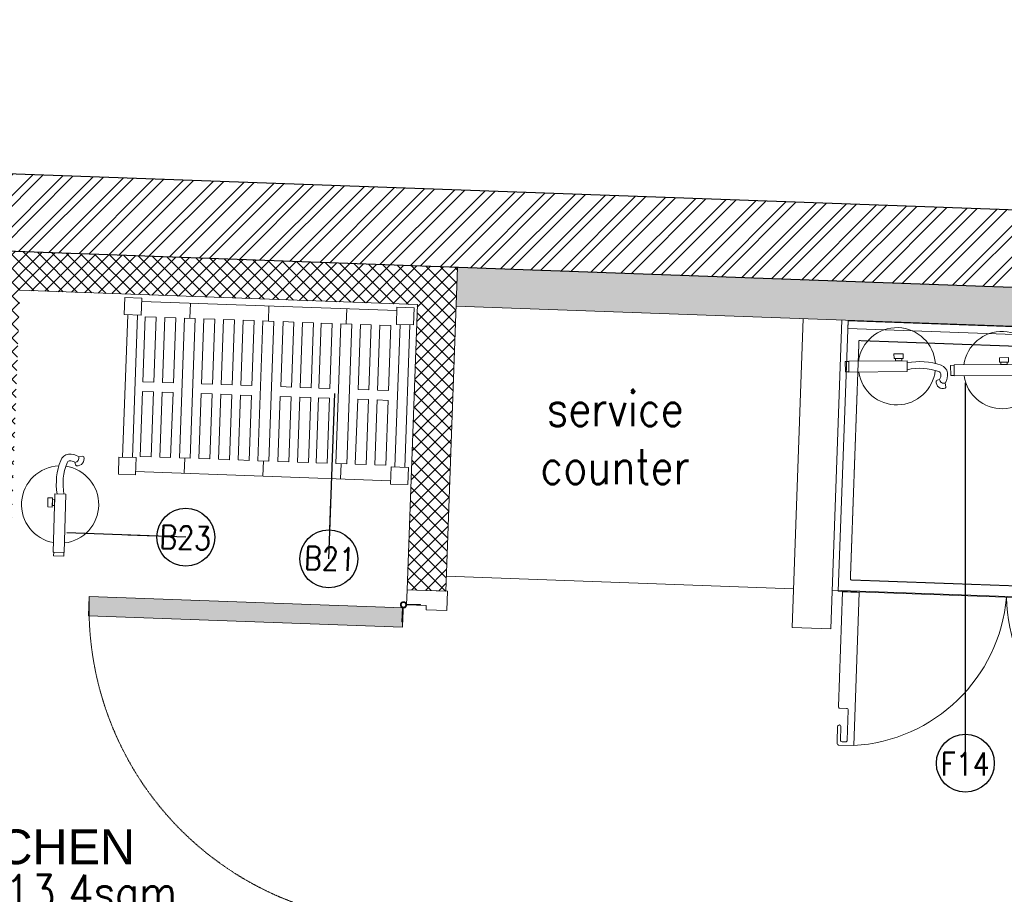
# Model space of a CAD drawing. Header units: millimetres. Extents: x 256680 to 410391, y -77299 to -22623.
# Tile 175 of 202: x 366867 to 369416, y -27421 to -25157. Entities that reach past the tile are written whole.
import ezdxf
from ezdxf.lldxf.tags import DXFTag

# ---------------------------------------------------------------- set-up
doc = ezdxf.new("R2010")
doc.units = ezdxf.units.MM
doc.header["$LTSCALE"] = 2.5
doc.linetypes.add('DASHED', pattern=[19.05, 12.7, -6.35])
doc.linetypes.add('HIDDEN2 IDS', pattern=[1.666875, 1.11125, -0.555625])
for name, color, linetype, lineweight in [('ELEVATION 1', 143, 'Continuous', 18), ('ELEVATION 3', 23, 'Continuous', 13), ('ELEVATION 4', 157, 'Continuous', 9), ('FURNITURES', 30, 'Continuous', 15), ('HATCH LIGHT', 250, 'Continuous', 0), ('HATCH MEDIUM', 251, 'Continuous', 5), ('K Equipment', 30, 'Continuous', 9), ('K Equipment UC', 251, 'Continuous', 5), ('ROOM TEXT', 7, 'Continuous', 5), ('TEXT', 40, 'Continuous', 0), ('WALL', 132, 'Continuous', 25)]:
    doc.layers.add(name, color=color, linetype=linetype, lineweight=lineweight)
doc.styles.add('MTEXT', font='romans.shx', dxfattribs={"width": 0.85})
doc.styles.add('RG_3F_TITLE BLOCK_A1$0$A1 TBLOCK LBV$0$Style-arial', font='arial.ttf')
doc.styles.get("Standard").update_dxf_attribs({"font": 'GOTHIC.TTF'})
tags = doc.linetypes.add('DOT2', pattern=[3.175, 0, -3.175]).pattern_tags.tags
tags[6:7] = [DXFTag(74, 4), DXFTag(75, 0), DXFTag(340, '0'), DXFTag(46, 1.0), DXFTag(50, 0.0), DXFTag(44, 0.0), DXFTag(45, 0.0)]
tags[4:5] = [DXFTag(74, 4), DXFTag(75, 0), DXFTag(340, '0'), DXFTag(46, 1.0), DXFTag(50, 0.0), DXFTag(44, 0.0), DXFTag(45, 0.0)]
doc.dimstyles.new('AJKD_30', dxfattribs={"dimscale": 30, "dimtxt": 2, "dimasz": 1, "dimexe": 0.8, "dimexo": 0.8, "dimgap": 0.5, "dimtad": 1, "dimdec": 0, "dimzin": 0, "dimdsep": 46, "dimtxsty": 'Standard', "dimblk": 'ARCHTICK', "dimcen": 0.125, "dimclrd": 251, "dimclre": 251, "dimclrt": 42, "dimadec": 0, "dimazin": 0, "dimtfac": 1, "dimtdec": 0, "dimtix": 1, "dimtmove": 0, "dimatfit": 3, "dimfxl": 1, "dimtolj": 1, "dimtzin": 0, "dimarcsym": 1})

# ---------------------------------------------------------------- blocks, each defined once
blk = doc.blocks.new('*U86')
h = blk.add_hatch(color=252)
h.paths.add_polyline_path([(-0.0025, 0.0153, 0.724863), (-0.0025, 0), (-0.0025, -0.036), (-0.0005, -0.036), (-0.0005, -0.0004, 1.209796)])
h.paths.add_polyline_path([(-0.006, 0.0076, -1), (0.006, 0.0076, -1)], flags=16)
blk.add_hatch(color=252).paths.add_polyline_path([(0.0076, 0.0101, -0.06361), (0.008, 0.0081), (0.0436, 0.0081), (0.0436, 0.0101)])
blk.add_lwpolyline([(-0.0025, 0.0153, 0.723917), (-0.0025, 0), (-0.0025, -0.036), (-0.0005, -0.036), (-0.0005, -0.0004, 1.209796), (-0.0025, 0.0153)], format="xyb")
blk.add_lwpolyline([(0.008, 0.0081), (0.0436, 0.0081), (0.0436, 0.0101), (0.0076, 0.0101)])
blk.add_circle((0, 0.0076), 0.00604)
blk = doc.blocks.new('*U96')
at = {"true_color": 0xffffff}
h = blk.add_hatch(color=7, dxfattribs=at)
h.dxf.hatch_style = 1
h.paths.add_polyline_path([(-47.5, -8.5), (-47.5, -822), (-97.5, -822), (-97.5, -8.5)])
for points in [[(-850, 51), (-850, 105), (-900, 105), (-900, 0), (-861, 0), (-861, 51), (-850, 51)], [(-50, 51), (-50, 105), (0, 105), (0, 0), (-39, 0), (-39, 51), (-50, 51)]]:
    blk.add_lwpolyline(points)
blk.add_lwpolyline([(-47.5, -8.5), (-47.5, -822), (-97.5, -822), (-97.5, -8.5)], close=True)
at = {"color": 8, "linetype": 'HIDDEN2 IDS', "ltscale": 0.5}
blk.add_arc((-47.5, -8.5), 813.5, 179.4693, 269.9985, dxfattribs=at)
at = {"xscale": 1000, "yscale": 1000, "zscale": 1000, "rotation": 180}
blk.add_blockref('*U86', (-39.5, -0.4), dxfattribs=at)
blk = doc.blocks.new('A$C69A16929')
for p, q in [((-1.1, 458), (43.4, 458)), ((-1.1, 413.6), (-1.1, 458)), ((43.4, 458), (43.4, 413.6)), ((704.5, 449.3), (43.4, 449.3)), ((173.2, 410), (173.2, 449.3)), ((374.9, 410), (374.9, 449.3)), ((578.5, 410), (578.5, 449.3)), ((704.5, 458), (748.9, 458)), ((704.5, 413.6), (704.5, 458)), ((748.9, 458), (748.9, 413.6)), ((-1.1, 413.6), (43.4, 413.6)), ((8.4, 44.5), (8.4, 413.6)), ((33.8, 44.5), (33.8, 413.6)), ((85.8, 410), (57.4, 410)), ((57.4, 410), (57.4, 241.7)), ((85.8, 241.7), (85.8, 410)), ((136.6, 410), (108.2, 410)), ((108.2, 410), (108.2, 241.7)), ((136.6, 241.7), (136.6, 410)), ((159, 410), (159, 48)), ((159, 410), (187.3, 410)), ((187.3, 410), (187.3, 48)), ((209.8, 410), (238.2, 410)), ((209.8, 410), (209.8, 241.7)), ((238.2, 241.7), (238.2, 410)), ((286.2, 410), (257.8, 410)), ((257.8, 241.7), (257.8, 410)), ((286.2, 410), (286.2, 241.7)), ((308.6, 410), (337, 410)), ((308.6, 241.7), (308.6, 410)), ((337, 410), (337, 241.7)), ((360.7, 410), (360.7, 48)), ((360.7, 410), (389, 410)), ((389, 410), (389, 48)), ((411.9, 410), (440.3, 410)), ((411.9, 241.7), (411.9, 410)), ((440.3, 410), (440.3, 241.7)), ((462.7, 410), (491.1, 410)), ((462.7, 241.7), (462.7, 410)), ((491.1, 410), (491.1, 241.7)), ((513.5, 241.7), (513.5, 410)), ((513.5, 410), (541.9, 410)), ((541.9, 410), (541.9, 241.7)), ((564.3, 410), (564.3, 48)), ((564.3, 410), (592.6, 410)), ((592.6, 410), (592.6, 48)), ((615.1, 410), (615.1, 241.7)), ((643.5, 410), (615.1, 410)), ((643.5, 241.7), (643.5, 410)), ((665.9, 410), (665.9, 241.7)), ((694.3, 410), (665.9, 410)), ((694.3, 241.7), (694.3, 410)), ((704.5, 413.6), (748.9, 413.6)), ((714, 44.5), (714, 413.6)), ((739.4, 44.5), (739.4, 413.6)), ((57.4, 241.7), (85.8, 241.7)), ((108.2, 241.7), (136.6, 241.7)), ((209.8, 241.7), (238.2, 241.7)), ((286.2, 241.7), (257.8, 241.7)), ((337, 241.7), (308.6, 241.7)), ((440.3, 241.7), (411.9, 241.7)), ((491.1, 241.7), (462.7, 241.7)), ((541.9, 241.7), (513.5, 241.7)), ((615.1, 241.7), (643.5, 241.7)), ((665.9, 241.7), (694.3, 241.7)), ((57.4, 48), (57.4, 216.3)), ((57.4, 216.3), (85.8, 216.3)), ((85.8, 216.3), (85.8, 48)), ((108.2, 48), (108.2, 216.3)), ((108.2, 216.3), (136.6, 216.3)), ((136.6, 216.3), (136.6, 48)), ((209.8, 48), (209.8, 216.3)), ((209.8, 216.3), (238.2, 216.3)), ((238.2, 216.3), (238.2, 48)), ((257.8, 216.3), (257.8, 48)), ((286.2, 216.3), (257.8, 216.3)), ((286.2, 48), (286.2, 216.3)), ((308.6, 216.3), (308.6, 48)), ((337, 216.3), (308.6, 216.3)), ((337, 48), (337, 216.3)), ((411.9, 216.3), (411.9, 48)), ((440.3, 216.3), (411.9, 216.3)), ((440.3, 48), (440.3, 216.3)), ((462.7, 216.3), (462.7, 48)), ((491.1, 216.3), (462.7, 216.3)), ((491.1, 48), (491.1, 216.3)), ((513.5, 216.3), (513.5, 48)), ((541.9, 216.3), (513.5, 216.3)), ((541.9, 48), (541.9, 216.3)), ((615.1, 216.3), (643.5, 216.3)), ((615.1, 48), (615.1, 216.3)), ((643.5, 216.3), (643.5, 48)), ((665.9, 216.3), (694.3, 216.3)), ((665.9, 48), (665.9, 216.3)), ((694.3, 216.3), (694.3, 48)), ((-1.1, 44.5), (-1.1, 0)), ((-1.1, 44.5), (43.4, 44.5)), ((43.4, 0), (43.4, 44.5)), ((85.8, 48), (57.4, 48)), ((136.6, 48), (108.2, 48)), ((159, 48), (187.3, 48)), ((173.2, 48), (173.2, 8.7)), ((209.8, 48), (238.2, 48)), ((286.2, 48), (257.8, 48)), ((308.6, 48), (337, 48)), ((360.7, 48), (389, 48)), ((374.9, 48), (374.9, 8.7)), ((411.9, 48), (440.3, 48)), ((462.7, 48), (491.1, 48)), ((513.5, 48), (541.9, 48)), ((564.3, 48), (592.6, 48)), ((578.5, 48), (578.5, 8.7)), ((643.5, 48), (615.1, 48)), ((694.3, 48), (665.9, 48)), ((704.5, 44.5), (704.5, 0)), ((704.5, 44.5), (748.9, 44.5)), ((748.9, 0), (748.9, 44.5)), ((-1.1, 0), (43.4, 0)), ((704.5, 8.7), (43.4, 8.7)), ((704.5, 0), (748.9, 0))]:
    blk.add_line(p, q)
blk = doc.blocks.new('_ArchTick')
at = {"color": 0, "linetype": 'ByBlock', "const_width": 0.15}
blk.add_lwpolyline([(-0.5, -0.5), (0.5, 0.5)], dxfattribs=at)
blk = doc.blocks.new('fe')
at = {"color": 1}
for p, q in [((-120.2, 44.7), (-121.9, 54.2)), ((-105.6, 35.2), (-98.9, 37.2))]:
    blk.add_line(p, q, dxfattribs=at)
for points in [[(-22.1, 14.2), (128.9, 14.2), (128.9, -14.2), (-22.1, -14.2)], [(128.9, 13.2), (138.3, 13.2), (138.3, -13.2), (128.9, -13.2)], [(-12, -20.1), (12, -20.1), (12, -32.1), (-12, -32.1)], [(-8.1, -14.2), (8.1, -14.2), (8.1, -20.1), (-8.1, -20.1)]]:
    blk.add_lwpolyline(points, close=True, dxfattribs=at)
for centre, radius, start, end in [((4.8, 0), 100, 8.1407, 173.3121), ((-119.1, 54.8), 2.9, 111.4978, 190.4916), ((-113.9, 41.5), 17.1, 353.9087, 111.4978), ((-87.8, 23.6), 38.6, 146.9735, 188.4436), ((-117.3, 33.1), 12, 10.1624, 103.7845), ((-87.8, 23.6), 21.2, 146.9735, 188.4436), ((-99.7, 40), 2.9, 286.9384, 353.9087), ((-101.6, 21.6), 24.7, 188.4436, 251.142), ((-101.6, 21.6), 7.24, 188.4436, 251.142), ((-53.4, 152.4), 146.6, 249.8567, 282.3504), ((-54.1, 150), 161.6, 249.9338, 281.4511), ((4.8, 0), 100, 183.6164, 351.8593)]:
    blk.add_arc(centre, radius, start, end, dxfattribs=at)
blk = doc.blocks.new('SDADFGSDF')
for p, q in [((68993, 13820), (68993, 13120)), ((70290.6, 13800), (70290.6, 13120))]:
    blk.add_line(p, q)
for points in [[(70793, 13120), (70793, 13820), (68993, 13820), (68993, 13120)], [(70793, 13800), (70793, 13820), (68993, 13820), (68993, 13800)]]:
    blk.add_lwpolyline(points, close=True)
at = {"linetype": 'DASHED', "ltscale": 0.03}
blk.add_lwpolyline([(70260.4, 13770), (70260.4, 13150), (69023.1, 13150), (69023.1, 13770)], close=True, dxfattribs=at)
for points in [[(69016.8, 12730.5, -0.414214), (69012.5, 12734.9), (69012.5, 12769.6, 0.414214), (69008.2, 12773.9), (69008.2, 12773.9, 0.414214), (69003.8, 12769.6), (69003.8, 12730.5), (69003.8, 12726.2, 0.414214), (69008.2, 12721.9), (69047.2, 12721.9), (69047.2, 13118.8), (69003.8, 13118.8), (69003.8, 12821.6, 0.414214), (69008.2, 12817.3), (69025.5, 12817.3, -0.414214), (69029.8, 12812.9), (69029.8, 12734.9, -0.414214), (69025.5, 12730.5), (69016.8, 12730.5)], [(69840.9, 12730.5, 0.414214), (69845.2, 12734.9), (69845.2, 12769.6, -0.414214), (69849.5, 12773.9), (69849.5, 12773.9, -0.414214), (69853.9, 12769.6), (69853.9, 12730.5), (69853.9, 12726.2, -0.414214), (69849.5, 12721.9), (69810.5, 12721.9), (69810.5, 13118.8), (69853.9, 13118.8), (69853.9, 12821.6, -0.414214), (69849.5, 12817.3), (69832.2, 12817.3, 0.414214), (69827.9, 12812.9), (69827.9, 12734.9, 0.414214), (69832.2, 12730.5), (69840.9, 12730.5)], [(70265.9, 12730.5, 0.414214), (70270.2, 12734.9), (70270.2, 12769.6, -0.414214), (70274.6, 12773.9), (70274.6, 12773.9, -0.414214), (70278.9, 12769.6), (70278.9, 12730.5), (70278.9, 12726.2, -0.414214), (70274.6, 12721.9), (70235.5, 12721.9), (70235.5, 13118.8), (70278.9, 13118.8), (70278.9, 12821.6, -0.414214), (70274.6, 12817.3), (70257.2, 12817.3, 0.414214), (70252.9, 12812.9), (70252.9, 12734.9, 0.414214), (70257.2, 12730.5), (70265.9, 12730.5)]]:
    blk.add_lwpolyline(points, format="xyb")
at = {"linetype": 'DOT2', "ltscale": 0.05}
for centre, start, end in [((69008.1, 13141.3), 275.3193, 356.9359), ((69849.6, 13141.3), 183.0641, 264.6807), ((70274.6, 13141.3), 183.0641, 264.6807)]:
    blk.add_arc(centre, 421.3, start, end, dxfattribs=at)

msp = doc.modelspace()

# ---------------------------------------------------------------- hatches: boundary and pattern name
at = {"layer": 'HATCH LIGHT', "true_color": 0x636466}
h = msp.add_hatch(dxfattribs=at)
h.set_pattern_fill('ANSI32', color=251, scale=6)
h.set_pattern_definition([(45, (300231.21, -46725.026), (-40.411153, 40.411153), []), (45, (300258.15, -46725.026), (-40.411153, 40.411153), [])])
h.paths.add_polyline_path([(377374.1, -32590), (377180.1, -32638.8), (377361.6, -33359.7), (364809, -33359.6, -0.000263), (364794.5, -33559.6), (377618.3, -33559.7)])
h.paths.add_polyline_path([(365222.9, -25157.1), (365022.9, -25157.1, -0.011972), (364541.6, -34256), (364742.2, -34256, 0.01196)])
h.paths.add_polyline_path([(365206.6, -25697.6), (374885.5, -26046.6, 0.003501), (375379.6, -26800.6), (375547.2, -26691.5), (374997.1, -25850.5), (365212.8, -25497.7, -0.000262)])
h = msp.add_hatch(dxfattribs=at)
h.set_pattern_fill('ANSI37', color=251, scale=8)
h.set_pattern_definition([(45, (300231.21, -46725.026), (-17.960512, 17.960512), []), (135, (300231.21, -46725.026), (-17.960512, -17.960512), [])])
edge = h.paths.add_edge_path()
edge.add_line((368000.1, -25798.3), (365206.6, -25697.6))
edge.add_arc((174809.2, -19659.4), 190493.1, 356.573537, 358.183559, ccw=False)
edge.add_line((364961.8, -31044.7), (367811, -31044.7))
edge.add_line((367811, -31044.7), (367937.5, -27535.7))
edge.add_line((367937.5, -27535.7), (367837.5, -27532.1))
edge.add_line((367837.5, -27532.1), (367808.3, -28343.5))
edge.add_line((367808.3, -28343.5), (367808.3, -28343.5))
edge.add_line((367808.3, -28343.5), (367743.4, -30142.4))
edge.add_line((367743.4, -30142.4), (367714.5, -30944.7))
edge.add_line((367714.5, -30944.7), (365082.8, -30944.7))
edge.add_line((365082.8, -30944.7), (365208.8, -27449.3))
edge.add_line((365208.8, -27449.3), (366208.2, -27485.3))
edge.add_line((366208.2, -27485.3), (366249.6, -27486.8))
edge.add_line((366249.6, -27486.8), (366253.2, -27386.9))
edge.add_line((366253.2, -27386.9), (365212.4, -27349.3))
edge.add_line((365212.4, -27349.3), (365268.3, -25799.9))
edge.add_line((365268.3, -25799.9), (366767.4, -25853.9))
edge.add_line((366767.4, -25853.9), (366756.6, -26153.7))
edge.add_line((366756.6, -26153.7), (366733.1, -26801.7))
edge.add_line((366733.1, -26801.7), (366730.5, -26874.9))
edge.add_line((366730.5, -26874.9), (366830.4, -26878.5))
edge.add_line((366830.4, -26878.5), (366867.2, -25857.5))
edge.add_line((366867.2, -25857.5), (367896.6, -25894.7))
edge.add_line((367896.6, -25894.7), (367870, -26632.7))
edge.add_line((367870, -26632.7), (367969.9, -26636.3))
edge.add_line((367969.9, -26636.3), (368000.1, -25798.3))
h = msp.add_hatch(dxfattribs=at)
h.set_pattern_fill('ANSI36', color=251, scale=7)
h.set_pattern_definition([(45, (300231.21, -46725.026), (11.786586, 43.2174826), [55.5625, -11.1125, 0, -11.1125])])
h.paths.add_polyline_path([(371331.6, -26789), (372271, -26822.8), (372298.7, -26053.4), (374829.8, -26144.6), (375296.3, -26856), (375379.6, -26800.6, -0.003501), (374885.5, -26046.6), (371832.6, -25936.7, -0.403697), (372218.2, -26336.4, -1), (371418.2, -26336.4, -0.424809), (371832.6, -25936.7), (368000.1, -25798.4), (367996.5, -25898.3), (371359.3, -26019.5)])

# ---------------------------------------------------------------- linework, layer by layer
at = {"layer": 'ELEVATION 1'}
for p, q in [((367969.9, -26636.3), (368000.1, -25798.3)), ((367870, -26632.7), (367896.6, -25894.7)), ((367969.9, -26636.3), (367870, -26632.7))]:
    msp.add_line(p, q, dxfattribs=at)
for points in [[(367896.6, -25894.7), (366867.2, -25857.5)], [(375379.6, -26800.6), (375296.3, -26856), (374829.8, -26144.6), (372298.7, -26053.4), (372271, -26822.8), (371331.6, -26789), (371359.3, -26019.5), (367996.5, -25898.3)]]:
    msp.add_lwpolyline(points, dxfattribs=at)
at = {"layer": 'FURNITURES'}
for p, q in [((368867.1, -26730.2), (368895.9, -25930.7)), ((368967, -26733.8), (368995.9, -25934.3)), ((368870.7, -26630.2), (367971.3, -26597.8)), ((371334.1, -26719), (368970.6, -26633.8)), ((368967, -26733.8), (368867.1, -26730.2))]:
    msp.add_line(p, q, dxfattribs=at)
at = {"layer": 'WALL'}
msp.add_line((374997.1, -25850.5), (365213.8, -25497.7), dxfattribs=at)
at = {"layer": 'WALL', "flags": 128}
msp.add_lwpolyline([(375547.2, -26691.5), (375379.6, -26800.6, -0.003501), (374885.5, -26046.6), (365206.6, -25697.6)], format="xyb", dxfattribs=at)

# ---------------------------------------------------------------- block references
at = {"layer": 'ELEVATION 3'}
for p, rotation in [((369142.9, -26054.1), 180.4202872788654), ((369415.7, -26064), 180.4202872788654), ((366971.6, -26407.3), 268.3554749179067)]:
    msp.add_blockref('fe', p, dxfattribs=dict(at, rotation=rotation))
at = {"layer": 'HATCH MEDIUM', "extrusion": (0, 0, -1), "zscale": -1, "rotation": 92.06510445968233}
msp.add_blockref('*U96', (-367870, -26632.7), dxfattribs=at)
at = {"layer": 'K Equipment', "xscale": -1, "rotation": 357.9351876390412}
msp.add_blockref('A$C69A16929', (367870.6, -26360.6), dxfattribs=at)
at = {"layer": 'K Equipment UC', "rotation": 357.9351876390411}
msp.add_blockref('SDADFGSDF', (299565.6, -37261.9), dxfattribs=at)

# ---------------------------------------------------------------- texts
at = {"layer": 'ROOM TEXT', "style": 'MTEXT'}
for s, width, insert, char_height, attachment_point in [('\\A1;\\pxqc;service\\Pcounter', 1162.931, (368990.2, -26359.1, 0.2), 90, 9), ('\\A1;\\pxqc;F14', 170.917, (369229.4, -27053.7, 0.2), 60, 1), ('\\A1;\\pxqc;Area: 13.4sqm', 1162.931, (367479.1, -27491, 0.2), 90, 9)]:
    msp.add_mtext_dynamic_manual_height_columns(s, width=width, gutter_width=1.8, heights=[0], dxfattribs=dict(at, insert=insert, char_height=char_height, attachment_point=attachment_point))
at = {"layer": 'ROOM TEXT', "char_height": 60, "rotation": 357.9352, "style": 'MTEXT'}
for s, insert, attachment_point in [('\\A1;\\pxqc;B23', (367209.2, -26524.7, 0.2), 7), ('\\A1;\\pxqc;B21', (367754.4, -26585.5, 0.2), 9)]:
    msp.add_mtext_dynamic_manual_height_columns(s, width=170.917, gutter_width=1.8, heights=[0], dxfattribs=dict(at, insert=insert, attachment_point=attachment_point))
at = {"layer": 'TEXT', "insert": (367526.5, -27253.2), "char_height": 90, "width": 1274.194, "attachment_point": 3, "style": 'RG_3F_TITLE BLOCK_A1$0$A1 TBLOCK LBV$0$Style-arial'}
msp.add_mtext('\\pxqc;KITCHEN', dxfattribs=at)

# ---------------------------------------------------------------- leaders
at = {"layer": 'ELEVATION 4'}
for points in [[(369315.5, -27081.7), (369315.6, -26097.4)], [(367667, -26552.9), (367682.5, -26125.1)], [(367296.8, -26496.7), (366988.5, -26485.6)]]:
    msp.add_leader(points, dimstyle='AJKD_30', override={"dimasz": 5, "dimgap": 0.5, "dimtad": 0, "dimldrblk": 'DotBlank', "dimfxl": 0.18, "dimfxlon": 1, "dimarcsym": 2}, dxfattribs=at)

doc.saveas('drawing.dxf')
